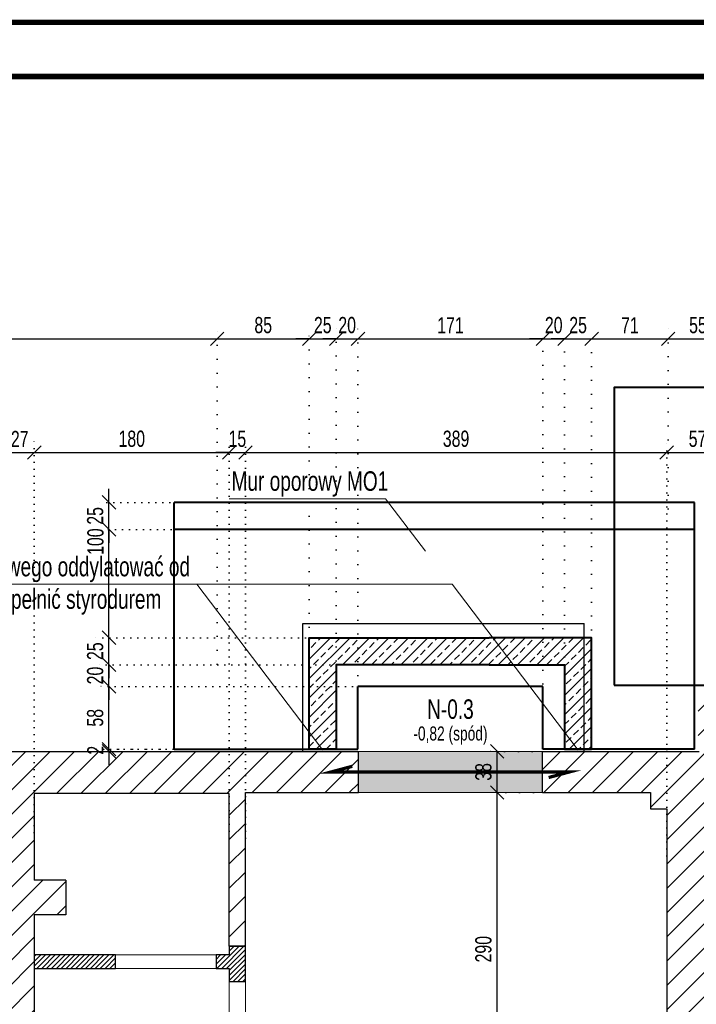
# Model space of a CAD drawing. Header units: millimetres. Extents: x 11149 to 111407, y -107619 to -23630.
# Tile 125 of 245: x 12400 to 13025, y -24540 to -23630. Entities that reach past the tile are written whole.
import ezdxf
from ezdxf.enums import TextEntityAlignment as Align

# ---------------------------------------------------------------- set-up
doc = ezdxf.new("R2010")
doc.units = ezdxf.units.MM
doc.header["$LTSCALE"] = 2
doc.linetypes.add('DOT', pattern=[6.35, 0, -6.35])
doc.layers.get('0').update_dxf_attribs({"plot": 0})
doc.layers.get('Defpoints').update_dxf_attribs({"color": 1})
for name, color, linetype, lineweight in [('0_OPIS', 7, 'Continuous', 13), ('A_WYBURZENIA', 6, 'Continuous', 0), ('A_ściany mur', 2, 'Continuous', 30), ('e-cad_opisyNadproża', 7, 'Continuous', 9), ('e-cad_wymiary', 4, 'Continuous', 9), ('Opisy', 7, 'Continuous', 13)]:
    doc.layers.add(name, color=color, linetype=linetype, lineweight=lineweight)
for name, color, linetype in [('3DPLAN_A_KRESKOWANIE 1', 253, 'Continuous'), ('3DPLAN_A_OPIS', 8, 'Continuous'), ('A_SCHODY', 6, 'Continuous')]:
    doc.layers.add(name, color=color, linetype=linetype)
doc.styles.add('e-cad_1', font='arial.ttf', dxfattribs={"width": 0.7})
doc.dimstyles.new('e-cad_1_100_[cm]', dxfattribs={"dimscale": 10, "dimtxt": 1.5, "dimasz": 1.25, "dimexe": 1.25, "dimexo": 0.625, "dimgap": 0.5, "dimtad": 1, "dimdec": 0, "dimrnd": 1, "dimzin": 1, "dimtxsty": 'e-cad_1', "dimblk": 'OBLIQUE', "dimcen": 2.5, "dimclrd": 256, "dimclre": 252, "dimclrt": 7, "dimadec": 0, "dimazin": 0, "dimtfac": 1, "dimtix": 1, "dimtmove": 2, "dimatfit": 3, "dimldrblk": 'NONE', "dimfxl": 60, "dimfxlon": 1, "dimarcsym": 0})
pattern_1 = [(45, (12714.071, -24102.213), (-8.98026, 8.98026), []), (45, (12723.052, -24102.213), (-8.98026, 8.98026), [6.35, -3.175])]
pattern_2 = [(45, (12744.33, -25853.178), (-11.22532, 11.22532), [])]
pattern_3 = [(45, (-9252.2883, 275.6102), (-2.24506403, 2.24506403), [])]

# ---------------------------------------------------------------- blocks, each defined once
blk = doc.blocks.new('_OBLIQUE')
at = {"color": 0, "linetype": 'ByBlock', "lineweight": -2}
blk.add_line((-0.5, -0.5), (0.5, 0.5), dxfattribs=at)
blk = doc.blocks.new('*D932')
at = {"layer": 'Defpoints', "color": 0}
for p in [(12582.51, -23924.89), (12582.51, -24231.48), (11815.61, -24383.93)]:
    blk.add_point(p, dxfattribs=at)
at = {"layer": 'e-cad_wymiary', "color": 252, "linetype": 'DOT', "lineweight": -2}
for p, q in [((11815.61, -24377.68), (11815.61, -23912.39)), ((12582.51, -24225.23), (12582.51, -23912.39))]:
    blk.add_line(p, q, dxfattribs=at)
at = {"layer": 'e-cad_wymiary', "lineweight": -2}
blk.add_line((11815.61, -23924.89), (12582.51, -23924.89), dxfattribs=at)
at = {"layer": 'e-cad_wymiary', "lineweight": -2, "xscale": 12.5, "yscale": 12.5, "zscale": 12.5, "rotation": 180}
blk.add_blockref('_OBLIQUE', (11815.61, -23924.89), dxfattribs=at)
at = {"layer": 'e-cad_wymiary', "lineweight": -2, "xscale": 12.5, "yscale": 12.5, "zscale": 12.5}
blk.add_blockref('_OBLIQUE', (12582.51, -23924.89), dxfattribs=at)
at = {"layer": 'e-cad_wymiary', "color": 7, "insert": (12199.06, -23912.23), "char_height": 15, "attachment_point": 5, "style": 'e-cad_1'}
blk.add_mtext('767', dxfattribs=at)
blk = doc.blocks.new('_None')
blk = doc.blocks.new('*D933')
at = {"layer": 'Defpoints', "color": 0}
for p in [(12667.51, -23924.89), (12582.51, -24231.48), (12667.51, -24248.53)]:
    blk.add_point(p, dxfattribs=at)
at = {"layer": 'e-cad_wymiary', "color": 252, "linetype": 'DOT', "lineweight": -2}
for p, q in [((12582.51, -24225.23), (12582.51, -23912.39)), ((12667.51, -24242.28), (12667.51, -23912.39))]:
    blk.add_line(p, q, dxfattribs=at)
at = {"layer": 'e-cad_wymiary', "lineweight": -2}
blk.add_line((12582.51, -23924.89), (12667.51, -23924.89), dxfattribs=at)
at = {"layer": 'e-cad_wymiary', "lineweight": -2, "xscale": 12.5, "yscale": 12.5, "zscale": 12.5, "rotation": 180}
blk.add_blockref('_OBLIQUE', (12582.51, -23924.89), dxfattribs=at)
at = {"layer": 'e-cad_wymiary', "lineweight": -2, "xscale": 12.5, "yscale": 12.5, "zscale": 12.5}
blk.add_blockref('_OBLIQUE', (12667.51, -23924.89), dxfattribs=at)
at = {"layer": 'e-cad_wymiary', "color": 7, "insert": (12625.01, -23912.23), "char_height": 15, "attachment_point": 5, "style": 'e-cad_1'}
blk.add_mtext('85', dxfattribs=at)
blk = doc.blocks.new('*D934')
at = {"layer": 'Defpoints', "color": 0}
for p in [(12692.51, -23924.89), (12667.51, -24248.53), (12692.51, -24254.14)]:
    blk.add_point(p, dxfattribs=at)
at = {"layer": 'e-cad_wymiary', "color": 252, "linetype": 'DOT', "lineweight": -2}
for p, q in [((12667.51, -24242.28), (12667.51, -23912.39)), ((12692.51, -24247.89), (12692.51, -23912.39))]:
    blk.add_line(p, q, dxfattribs=at)
at = {"layer": 'e-cad_wymiary', "lineweight": -2}
for p, q in [((12667.51, -23924.89), (12655.01, -23924.89)), ((12667.51, -23924.89), (12692.51, -23924.89)), ((12692.51, -23924.89), (12705.01, -23924.89))]:
    blk.add_line(p, q, dxfattribs=at)
at = {"layer": 'e-cad_wymiary', "lineweight": -2, "xscale": 12.5, "yscale": 12.5, "zscale": 12.5}
blk.add_blockref('_OBLIQUE', (12667.51, -23924.89), dxfattribs=at)
at = {"layer": 'e-cad_wymiary', "lineweight": -2, "xscale": 12.5, "yscale": 12.5, "zscale": 12.5, "rotation": 180}
blk.add_blockref('_OBLIQUE', (12692.51, -23924.89), dxfattribs=at)
at = {"layer": 'e-cad_wymiary', "color": 7, "insert": (12680.01, -23912.23), "char_height": 15, "attachment_point": 5, "style": 'e-cad_1'}
blk.add_mtext('25', dxfattribs=at)
blk = doc.blocks.new('*D935')
at = {"layer": 'Defpoints', "color": 0, "ltscale": 0.5}
for p in [(12712.51, -23924.89), (12692.51, -24254.14), (12712.51, -24254.84)]:
    blk.add_point(p, dxfattribs=at)
at = {"layer": 'e-cad_wymiary', "color": 252, "linetype": 'DOT', "lineweight": -2}
for p, q in [((12692.51, -24247.89), (12692.51, -23912.39)), ((12712.51, -24248.59), (12712.51, -23912.39))]:
    blk.add_line(p, q, dxfattribs=at)
at = {"layer": 'e-cad_wymiary', "lineweight": -2}
for p, q in [((12692.51, -23924.89), (12680.01, -23924.89)), ((12692.51, -23924.89), (12712.51, -23924.89)), ((12712.51, -23924.89), (12725.01, -23924.89))]:
    blk.add_line(p, q, dxfattribs=at)
at = {"layer": 'e-cad_wymiary', "lineweight": -2, "ltscale": 0.5, "xscale": 12.5, "yscale": 12.5, "zscale": 12.5}
blk.add_blockref('_OBLIQUE', (12692.51, -23924.89), dxfattribs=at)
at = {"layer": 'e-cad_wymiary', "lineweight": -2, "ltscale": 0.5, "xscale": 12.5, "yscale": 12.5, "zscale": 12.5, "rotation": 180}
blk.add_blockref('_OBLIQUE', (12712.51, -23924.89), dxfattribs=at)
at = {"layer": 'e-cad_wymiary', "color": 7, "ltscale": 0.5, "insert": (12702.51, -23912.23), "char_height": 15, "attachment_point": 5, "style": 'e-cad_1'}
blk.add_mtext('20', dxfattribs=at)
blk = doc.blocks.new('*D936')
at = {"layer": 'Defpoints', "color": 0, "ltscale": 0.5}
for p in [(12883.31, -23924.89), (12712.51, -24254.84), (12883.31, -24249.83)]:
    blk.add_point(p, dxfattribs=at)
at = {"layer": 'e-cad_wymiary', "color": 252, "linetype": 'DOT', "lineweight": -2}
for p, q in [((12712.51, -24248.59), (12712.51, -23912.39)), ((12883.31, -24243.58), (12883.31, -23912.39))]:
    blk.add_line(p, q, dxfattribs=at)
at = {"layer": 'e-cad_wymiary', "lineweight": -2}
blk.add_line((12712.51, -23924.89), (12883.31, -23924.89), dxfattribs=at)
at = {"layer": 'e-cad_wymiary', "lineweight": -2, "ltscale": 0.5, "xscale": 12.5, "yscale": 12.5, "zscale": 12.5, "rotation": 180}
blk.add_blockref('_OBLIQUE', (12712.51, -23924.89), dxfattribs=at)
at = {"layer": 'e-cad_wymiary', "lineweight": -2, "ltscale": 0.5, "xscale": 12.5, "yscale": 12.5, "zscale": 12.5}
blk.add_blockref('_OBLIQUE', (12883.31, -23924.89), dxfattribs=at)
at = {"layer": 'e-cad_wymiary', "color": 7, "ltscale": 0.5, "insert": (12797.91, -23912.36), "char_height": 15, "attachment_point": 5, "style": 'e-cad_1'}
blk.add_mtext('171', dxfattribs=at)
blk = doc.blocks.new('*D937')
at = {"layer": 'Defpoints', "color": 0, "ltscale": 0.5}
for p in [(12903.31, -23924.89), (12883.31, -24249.83), (12903.31, -24250.3)]:
    blk.add_point(p, dxfattribs=at)
at = {"layer": 'e-cad_wymiary', "color": 252, "linetype": 'DOT', "lineweight": -2}
for p, q in [((12883.31, -24243.58), (12883.31, -23912.39)), ((12903.31, -24244.05), (12903.31, -23912.39))]:
    blk.add_line(p, q, dxfattribs=at)
at = {"layer": 'e-cad_wymiary', "lineweight": -2}
for p, q in [((12883.31, -23924.89), (12870.81, -23924.89)), ((12883.31, -23924.89), (12903.31, -23924.89)), ((12903.31, -23924.89), (12915.81, -23924.89))]:
    blk.add_line(p, q, dxfattribs=at)
at = {"layer": 'e-cad_wymiary', "lineweight": -2, "ltscale": 0.5, "xscale": 12.5, "yscale": 12.5, "zscale": 12.5}
blk.add_blockref('_OBLIQUE', (12883.31, -23924.89), dxfattribs=at)
at = {"layer": 'e-cad_wymiary', "lineweight": -2, "ltscale": 0.5, "xscale": 12.5, "yscale": 12.5, "zscale": 12.5, "rotation": 180}
blk.add_blockref('_OBLIQUE', (12903.31, -23924.89), dxfattribs=at)
at = {"layer": 'e-cad_wymiary', "color": 7, "ltscale": 0.5, "insert": (12893.31, -23912.23), "char_height": 15, "attachment_point": 5, "style": 'e-cad_1'}
blk.add_mtext('20', dxfattribs=at)
blk = doc.blocks.new('*D938')
at = {"layer": 'Defpoints', "color": 0}
for p in [(12928.31, -23924.89), (12903.31, -24250.3), (12928.31, -24251)]:
    blk.add_point(p, dxfattribs=at)
at = {"layer": 'e-cad_wymiary', "color": 252, "linetype": 'DOT', "lineweight": -2}
for p, q in [((12903.31, -24244.05), (12903.31, -23912.39)), ((12928.31, -24244.75), (12928.31, -23912.39))]:
    blk.add_line(p, q, dxfattribs=at)
at = {"layer": 'e-cad_wymiary', "lineweight": -2}
for p, q in [((12903.31, -23924.89), (12890.81, -23924.89)), ((12903.31, -23924.89), (12928.31, -23924.89)), ((12928.31, -23924.89), (12940.81, -23924.89))]:
    blk.add_line(p, q, dxfattribs=at)
at = {"layer": 'e-cad_wymiary', "lineweight": -2, "xscale": 12.5, "yscale": 12.5, "zscale": 12.5}
blk.add_blockref('_OBLIQUE', (12903.31, -23924.89), dxfattribs=at)
at = {"layer": 'e-cad_wymiary', "lineweight": -2, "xscale": 12.5, "yscale": 12.5, "zscale": 12.5, "rotation": 180}
blk.add_blockref('_OBLIQUE', (12928.31, -23924.89), dxfattribs=at)
at = {"layer": 'e-cad_wymiary', "color": 7, "insert": (12915.81, -23912.23), "char_height": 15, "attachment_point": 5, "style": 'e-cad_1'}
blk.add_mtext('25', dxfattribs=at)
blk = doc.blocks.new('*D939')
at = {"layer": 'Defpoints', "color": 0}
for p in [(12998.99, -23924.89), (12998.99, -24088.25), (12928.31, -24251)]:
    blk.add_point(p, dxfattribs=at)
at = {"layer": 'e-cad_wymiary', "color": 252, "linetype": 'DOT', "lineweight": -2}
for p, q in [((12928.31, -24244.75), (12928.31, -23912.39)), ((12998.99, -24082), (12998.99, -23912.39))]:
    blk.add_line(p, q, dxfattribs=at)
at = {"layer": 'e-cad_wymiary', "lineweight": -2}
blk.add_line((12928.31, -23924.89), (12998.99, -23924.89), dxfattribs=at)
at = {"layer": 'e-cad_wymiary', "lineweight": -2, "xscale": 12.5, "yscale": 12.5, "zscale": 12.5, "rotation": 180}
blk.add_blockref('_OBLIQUE', (12928.31, -23924.89), dxfattribs=at)
at = {"layer": 'e-cad_wymiary', "lineweight": -2, "xscale": 12.5, "yscale": 12.5, "zscale": 12.5}
blk.add_blockref('_OBLIQUE', (12998.99, -23924.89), dxfattribs=at)
at = {"layer": 'e-cad_wymiary', "color": 7, "insert": (12963.65, -23912.36), "char_height": 15, "attachment_point": 5, "style": 'e-cad_1'}
blk.add_mtext('71', dxfattribs=at)
blk = doc.blocks.new('*D940')
at = {"layer": 'Defpoints', "color": 0}
for p in [(13053.99, -23924.89), (13053.99, -24074.67), (12998.99, -24088.25)]:
    blk.add_point(p, dxfattribs=at)
at = {"layer": 'e-cad_wymiary', "color": 252, "linetype": 'DOT', "lineweight": -2}
for p, q in [((12998.99, -24082), (12998.99, -23912.39)), ((13053.99, -24068.42), (13053.99, -23912.39))]:
    blk.add_line(p, q, dxfattribs=at)
at = {"layer": 'e-cad_wymiary', "lineweight": -2}
blk.add_line((12998.99, -23924.89), (13053.99, -23924.89), dxfattribs=at)
at = {"layer": 'e-cad_wymiary', "lineweight": -2, "xscale": 12.5, "yscale": 12.5, "zscale": 12.5, "rotation": 180}
blk.add_blockref('_OBLIQUE', (12998.99, -23924.89), dxfattribs=at)
at = {"layer": 'e-cad_wymiary', "lineweight": -2, "xscale": 12.5, "yscale": 12.5, "zscale": 12.5}
blk.add_blockref('_OBLIQUE', (13053.99, -23924.89), dxfattribs=at)
at = {"layer": 'e-cad_wymiary', "color": 7, "insert": (13026.49, -23912.26), "char_height": 15, "attachment_point": 5, "style": 'e-cad_1'}
blk.add_mtext('55', dxfattribs=at)
blk = doc.blocks.new('*D946')
at = {"layer": 'Defpoints', "color": 0, "ltscale": 0.5}
for p in [(12482.51, -24303.89), (12651.33, -24303.89), (12661.49, -24305.89)]:
    blk.add_point(p, dxfattribs=at)
at = {"layer": 'e-cad_wymiary', "lineweight": -2}
for p, q in [((12482.51, -24303.89), (12482.51, -24291.39)), ((12482.51, -24305.89), (12482.51, -24303.89)), ((12482.51, -24305.89), (12482.51, -24318.39))]:
    blk.add_line(p, q, dxfattribs=at)
at = {"layer": 'e-cad_wymiary', "color": 252, "linetype": 'DOT', "lineweight": -2}
for p, q in [((12645.08, -24303.89), (12470.01, -24303.89)), ((12655.24, -24305.89), (12470.01, -24305.89))]:
    blk.add_line(p, q, dxfattribs=at)
at = {"layer": 'e-cad_wymiary', "lineweight": -2, "ltscale": 0.5, "xscale": 12.5, "yscale": 12.5, "zscale": 12.5}
for p, rotation in [((12482.51, -24303.89), 270), ((12482.51, -24305.89), 90)]:
    blk.add_blockref('_OBLIQUE', p, dxfattribs=dict(at, rotation=rotation))
at = {"layer": 'e-cad_wymiary', "color": 7, "ltscale": 0.5, "insert": (12469.97, -24304.89), "char_height": 15, "attachment_point": 5, "rotation": 90, "style": 'e-cad_1'}
blk.add_mtext('2', dxfattribs=at)
blk = doc.blocks.new('*D1042')
at = {"layer": 'Defpoints', "color": 0, "ltscale": 0.5}
for p in [(12841.06, -24343.89), (12919.2, -24343.89), (12888.44, -24633.45)]:
    blk.add_point(p, dxfattribs=at)
at = {"layer": 'e-cad_wymiary', "color": 252, "linetype": 'DOT', "lineweight": -2}
for p, q in [((12912.95, -24343.89), (12828.56, -24343.89)), ((12882.19, -24633.45), (12828.56, -24633.45))]:
    blk.add_line(p, q, dxfattribs=at)
at = {"layer": 'e-cad_wymiary', "lineweight": -2}
blk.add_line((12841.06, -24633.45), (12841.06, -24343.89), dxfattribs=at)
at = {"layer": 'e-cad_wymiary', "lineweight": -2, "ltscale": 0.5, "xscale": 12.5, "yscale": 12.5, "zscale": 12.5}
for p, rotation in [((12841.06, -24343.89), 90), ((12841.06, -24633.45), 270)]:
    blk.add_blockref('_OBLIQUE', p, dxfattribs=dict(at, rotation=rotation))
at = {"layer": 'e-cad_wymiary', "color": 7, "ltscale": 0.5, "insert": (12828.4, -24488.67), "char_height": 15, "attachment_point": 5, "rotation": 90, "style": 'e-cad_1'}
blk.add_mtext('290', dxfattribs=at)
blk = doc.blocks.new('*D1043')
at = {"layer": 'Defpoints', "color": 0}
for p in [(12841.06, -24305.89), (12943.77, -24305.89), (12919.2, -24343.89)]:
    blk.add_point(p, dxfattribs=at)
at = {"layer": 'e-cad_wymiary', "color": 252, "linetype": 'DOT', "lineweight": -2}
for p, q in [((12937.52, -24305.89), (12828.56, -24305.89)), ((12912.95, -24343.89), (12828.56, -24343.89))]:
    blk.add_line(p, q, dxfattribs=at)
at = {"layer": 'e-cad_wymiary', "lineweight": -2}
blk.add_line((12841.06, -24343.89), (12841.06, -24305.89), dxfattribs=at)
at = {"layer": 'e-cad_wymiary', "lineweight": -2, "xscale": 12.5, "yscale": 12.5, "zscale": 12.5}
for p, rotation in [((12841.06, -24305.89), 90), ((12841.06, -24343.89), 270)]:
    blk.add_blockref('_OBLIQUE', p, dxfattribs=dict(at, rotation=rotation))
at = {"layer": 'e-cad_wymiary', "color": 7, "insert": (12828.4, -24324.89), "char_height": 15, "attachment_point": 5, "rotation": 90, "style": 'e-cad_1'}
blk.add_mtext('38', dxfattribs=at)
blk = doc.blocks.new('*D1046')
at = {"layer": 'Defpoints', "color": 0, "ltscale": 0.5}
for p in [(12413.61, -24029.89), (12386.61, -24376.17), (12413.61, -24387.02)]:
    blk.add_point(p, dxfattribs=at)
at = {"layer": 'e-cad_wymiary', "color": 252, "linetype": 'DOT', "lineweight": -2, "ltscale": 0.5}
for p, q in [((12386.61, -24369.92), (12386.61, -24017.39)), ((12413.61, -24380.77), (12413.61, -24017.39))]:
    blk.add_line(p, q, dxfattribs=at)
at = {"layer": 'e-cad_wymiary', "lineweight": -2, "ltscale": 0.5}
blk.add_line((12386.61, -24029.89), (12413.61, -24029.89), dxfattribs=at)
at = {"layer": 'e-cad_wymiary', "lineweight": -2, "ltscale": 0.5, "xscale": 12.5, "yscale": 12.5, "zscale": 12.5, "rotation": 180}
blk.add_blockref('_OBLIQUE', (12386.61, -24029.89), dxfattribs=at)
at = {"layer": 'e-cad_wymiary', "lineweight": -2, "ltscale": 0.5, "xscale": 12.5, "yscale": 12.5, "zscale": 12.5}
blk.add_blockref('_OBLIQUE', (12413.61, -24029.89), dxfattribs=at)
at = {"layer": 'e-cad_wymiary', "color": 7, "ltscale": 0.5, "insert": (12400.11, -24017.36), "char_height": 15, "attachment_point": 5, "style": 'e-cad_1'}
blk.add_mtext('27', dxfattribs=at)
blk = doc.blocks.new('*D1047')
at = {"layer": 'Defpoints', "color": 0, "ltscale": 0.5}
for p in [(12593.61, -24029.89), (12413.61, -24387.02), (12593.61, -24392.45)]:
    blk.add_point(p, dxfattribs=at)
at = {"layer": 'e-cad_wymiary', "color": 252, "linetype": 'DOT', "lineweight": -2, "ltscale": 0.5}
for p, q in [((12413.61, -24380.77), (12413.61, -24017.39)), ((12593.61, -24386.2), (12593.61, -24017.39))]:
    blk.add_line(p, q, dxfattribs=at)
at = {"layer": 'e-cad_wymiary', "lineweight": -2, "ltscale": 0.5}
blk.add_line((12413.61, -24029.89), (12593.61, -24029.89), dxfattribs=at)
at = {"layer": 'e-cad_wymiary', "lineweight": -2, "ltscale": 0.5, "xscale": 12.5, "yscale": 12.5, "zscale": 12.5, "rotation": 180}
blk.add_blockref('_OBLIQUE', (12413.61, -24029.89), dxfattribs=at)
at = {"layer": 'e-cad_wymiary', "lineweight": -2, "ltscale": 0.5, "xscale": 12.5, "yscale": 12.5, "zscale": 12.5}
blk.add_blockref('_OBLIQUE', (12593.61, -24029.89), dxfattribs=at)
at = {"layer": 'e-cad_wymiary', "color": 7, "ltscale": 0.5, "insert": (12503.61, -24017.23), "char_height": 15, "attachment_point": 5, "style": 'e-cad_1'}
blk.add_mtext('180', dxfattribs=at)
blk = doc.blocks.new('*D1048')
at = {"layer": 'Defpoints', "color": 0, "ltscale": 0.5}
for p in [(12608.61, -24029.89), (12593.61, -24392.45), (12608.61, -24392.45)]:
    blk.add_point(p, dxfattribs=at)
at = {"layer": 'e-cad_wymiary', "color": 252, "linetype": 'DOT', "lineweight": -2, "ltscale": 0.5}
for p, q in [((12593.61, -24386.2), (12593.61, -24017.39)), ((12608.61, -24386.2), (12608.61, -24017.39))]:
    blk.add_line(p, q, dxfattribs=at)
at = {"layer": 'e-cad_wymiary', "lineweight": -2, "ltscale": 0.5}
for p, q in [((12593.61, -24029.89), (12581.11, -24029.89)), ((12593.61, -24029.89), (12608.61, -24029.89)), ((12608.61, -24029.89), (12621.11, -24029.89))]:
    blk.add_line(p, q, dxfattribs=at)
at = {"layer": 'e-cad_wymiary', "lineweight": -2, "ltscale": 0.5, "xscale": 12.5, "yscale": 12.5, "zscale": 12.5}
blk.add_blockref('_OBLIQUE', (12593.61, -24029.89), dxfattribs=at)
at = {"layer": 'e-cad_wymiary', "lineweight": -2, "ltscale": 0.5, "xscale": 12.5, "yscale": 12.5, "zscale": 12.5, "rotation": 180}
blk.add_blockref('_OBLIQUE', (12608.61, -24029.89), dxfattribs=at)
at = {"layer": 'e-cad_wymiary', "color": 7, "ltscale": 0.5, "insert": (12601.11, -24017.23), "char_height": 15, "attachment_point": 5, "style": 'e-cad_1'}
blk.add_mtext('15', dxfattribs=at)
blk = doc.blocks.new('*D1049')
at = {"layer": 'Defpoints', "color": 0, "ltscale": 0.5}
for p in [(12997.61, -24029.89), (12608.61, -24392.45), (12997.61, -24408.74)]:
    blk.add_point(p, dxfattribs=at)
at = {"layer": 'e-cad_wymiary', "color": 252, "linetype": 'DOT', "lineweight": -2, "ltscale": 0.5}
for p, q in [((12608.61, -24386.2), (12608.61, -24017.39)), ((12997.61, -24402.49), (12997.61, -24017.39))]:
    blk.add_line(p, q, dxfattribs=at)
at = {"layer": 'e-cad_wymiary', "lineweight": -2, "ltscale": 0.5}
blk.add_line((12608.61, -24029.89), (12997.61, -24029.89), dxfattribs=at)
at = {"layer": 'e-cad_wymiary', "lineweight": -2, "ltscale": 0.5, "xscale": 12.5, "yscale": 12.5, "zscale": 12.5, "rotation": 180}
blk.add_blockref('_OBLIQUE', (12608.61, -24029.89), dxfattribs=at)
at = {"layer": 'e-cad_wymiary', "lineweight": -2, "ltscale": 0.5, "xscale": 12.5, "yscale": 12.5, "zscale": 12.5}
blk.add_blockref('_OBLIQUE', (12997.61, -24029.89), dxfattribs=at)
at = {"layer": 'e-cad_wymiary', "color": 7, "ltscale": 0.5, "insert": (12803.11, -24017.23), "char_height": 15, "attachment_point": 5, "style": 'e-cad_1'}
blk.add_mtext('389', dxfattribs=at)
blk = doc.blocks.new('*D1050')
at = {"layer": 'Defpoints', "color": 0, "ltscale": 0.5}
for p in [(13054.61, -24029.89), (12997.61, -24408.74), (13054.61, -24410.54)]:
    blk.add_point(p, dxfattribs=at)
at = {"layer": 'e-cad_wymiary', "color": 252, "linetype": 'DOT', "lineweight": -2, "ltscale": 0.5}
for p, q in [((12997.61, -24402.49), (12997.61, -24017.39)), ((13054.61, -24404.29), (13054.61, -24017.39))]:
    blk.add_line(p, q, dxfattribs=at)
at = {"layer": 'e-cad_wymiary', "lineweight": -2, "ltscale": 0.5}
blk.add_line((12997.61, -24029.89), (13054.61, -24029.89), dxfattribs=at)
at = {"layer": 'e-cad_wymiary', "lineweight": -2, "ltscale": 0.5, "xscale": 12.5, "yscale": 12.5, "zscale": 12.5, "rotation": 180}
blk.add_blockref('_OBLIQUE', (12997.61, -24029.89), dxfattribs=at)
at = {"layer": 'e-cad_wymiary', "lineweight": -2, "ltscale": 0.5, "xscale": 12.5, "yscale": 12.5, "zscale": 12.5}
blk.add_blockref('_OBLIQUE', (13054.61, -24029.89), dxfattribs=at)
at = {"layer": 'e-cad_wymiary', "color": 7, "ltscale": 0.5, "insert": (13026.11, -24017.26), "char_height": 15, "attachment_point": 5, "style": 'e-cad_1'}
blk.add_mtext('57', dxfattribs=at)
blk = doc.blocks.new('*D1217')
at = {"layer": 'Defpoints', "color": 0, "ltscale": 0.5}
for p in [(12482.51, -24245.89), (12745.95, -24245.89), (12651.33, -24303.89)]:
    blk.add_point(p, dxfattribs=at)
at = {"layer": 'e-cad_wymiary', "color": 252, "linetype": 'DOT', "lineweight": -2, "ltscale": 0.5}
for p, q in [((12739.7, -24245.89), (12470.01, -24245.89)), ((12645.08, -24303.89), (12470.01, -24303.89))]:
    blk.add_line(p, q, dxfattribs=at)
at = {"layer": 'e-cad_wymiary', "lineweight": -2, "ltscale": 0.5}
blk.add_line((12482.51, -24303.89), (12482.51, -24245.89), dxfattribs=at)
at = {"layer": 'e-cad_wymiary', "lineweight": -2, "ltscale": 0.5, "xscale": 12.5, "yscale": 12.5, "zscale": 12.5}
for p, rotation in [((12482.51, -24245.89), 90), ((12482.51, -24303.89), 270)]:
    blk.add_blockref('_OBLIQUE', p, dxfattribs=dict(at, rotation=rotation))
at = {"layer": 'e-cad_wymiary', "color": 7, "ltscale": 0.5, "insert": (12469.85, -24274.89), "char_height": 15, "attachment_point": 5, "rotation": 90, "style": 'e-cad_1'}
blk.add_mtext('58', dxfattribs=at)
blk = doc.blocks.new('*D1218')
at = {"layer": 'Defpoints', "color": 0, "ltscale": 0.5}
for p in [(12482.51, -24225.89), (12757.15, -24225.89), (12745.95, -24245.89)]:
    blk.add_point(p, dxfattribs=at)
at = {"layer": 'e-cad_wymiary', "lineweight": -2, "ltscale": 0.5}
for p, q in [((12482.51, -24225.89), (12482.51, -24213.39)), ((12482.51, -24245.89), (12482.51, -24225.89)), ((12482.51, -24245.89), (12482.51, -24258.39))]:
    blk.add_line(p, q, dxfattribs=at)
at = {"layer": 'e-cad_wymiary', "color": 252, "linetype": 'DOT', "lineweight": -2, "ltscale": 0.5}
for p, q in [((12750.9, -24225.89), (12470.01, -24225.89)), ((12739.7, -24245.89), (12470.01, -24245.89))]:
    blk.add_line(p, q, dxfattribs=at)
at = {"layer": 'e-cad_wymiary', "lineweight": -2, "ltscale": 0.5, "xscale": 12.5, "yscale": 12.5, "zscale": 12.5}
for p, rotation in [((12482.51, -24225.89), 270), ((12482.51, -24245.89), 90)]:
    blk.add_blockref('_OBLIQUE', p, dxfattribs=dict(at, rotation=rotation))
at = {"layer": 'e-cad_wymiary', "color": 7, "ltscale": 0.5, "insert": (12469.85, -24235.89), "char_height": 15, "attachment_point": 5, "rotation": 90, "style": 'e-cad_1'}
blk.add_mtext('20', dxfattribs=at)
blk = doc.blocks.new('*D1219')
at = {"layer": 'Defpoints', "color": 0, "ltscale": 0.5}
for p in [(12482.51, -24200.89), (12760.51, -24200.89), (12757.15, -24225.89)]:
    blk.add_point(p, dxfattribs=at)
at = {"layer": 'e-cad_wymiary', "lineweight": -2, "ltscale": 0.5}
for p, q in [((12482.51, -24200.89), (12482.51, -24188.39)), ((12482.51, -24225.89), (12482.51, -24200.89)), ((12482.51, -24225.89), (12482.51, -24238.39))]:
    blk.add_line(p, q, dxfattribs=at)
at = {"layer": 'e-cad_wymiary', "color": 252, "linetype": 'DOT', "lineweight": -2, "ltscale": 0.5}
for p, q in [((12754.26, -24200.89), (12470.01, -24200.89)), ((12750.9, -24225.89), (12470.01, -24225.89))]:
    blk.add_line(p, q, dxfattribs=at)
at = {"layer": 'e-cad_wymiary', "lineweight": -2, "ltscale": 0.5, "xscale": 12.5, "yscale": 12.5, "zscale": 12.5}
for p, rotation in [((12482.51, -24200.89), 270), ((12482.51, -24225.89), 90)]:
    blk.add_blockref('_OBLIQUE', p, dxfattribs=dict(at, rotation=rotation))
at = {"layer": 'e-cad_wymiary', "color": 7, "ltscale": 0.5, "insert": (12469.85, -24213.39), "char_height": 15, "attachment_point": 5, "rotation": 90, "style": 'e-cad_1'}
blk.add_mtext('25', dxfattribs=at)
blk = doc.blocks.new('*D1220')
at = {"layer": 'Defpoints', "color": 0, "ltscale": 0.5}
for p in [(12482.51, -24100.89), (12746.32, -24100.89), (12760.51, -24200.89)]:
    blk.add_point(p, dxfattribs=at)
at = {"layer": 'e-cad_wymiary', "color": 252, "linetype": 'DOT', "lineweight": -2, "ltscale": 0.5}
for p, q in [((12740.07, -24100.89), (12470.01, -24100.89)), ((12754.26, -24200.89), (12470.01, -24200.89))]:
    blk.add_line(p, q, dxfattribs=at)
at = {"layer": 'e-cad_wymiary', "lineweight": -2, "ltscale": 0.5}
blk.add_line((12482.51, -24200.89), (12482.51, -24100.89), dxfattribs=at)
at = {"layer": 'e-cad_wymiary', "lineweight": -2, "ltscale": 0.5, "xscale": 12.5, "yscale": 12.5, "zscale": 12.5}
for p, rotation in [((12482.51, -24100.89), 90), ((12482.51, -24200.89), 270)]:
    blk.add_blockref('_OBLIQUE', p, dxfattribs=dict(at, rotation=rotation))
at = {"layer": 'e-cad_wymiary', "color": 7, "ltscale": 0.5, "insert": (12470.13, -24112.18), "char_height": 15, "attachment_point": 5, "rotation": 90, "style": 'e-cad_1'}
blk.add_mtext('100', dxfattribs=at)
blk = doc.blocks.new('*D1221')
at = {"layer": 'Defpoints', "color": 0, "ltscale": 0.5}
for p in [(12482.51, -24075.89), (12667.51, -24075.89), (12746.32, -24100.89)]:
    blk.add_point(p, dxfattribs=at)
at = {"layer": 'e-cad_wymiary', "lineweight": -2, "ltscale": 0.5}
for p, q in [((12482.51, -24075.89), (12482.51, -24063.39)), ((12482.51, -24100.89), (12482.51, -24075.89)), ((12482.51, -24100.89), (12482.51, -24113.39))]:
    blk.add_line(p, q, dxfattribs=at)
at = {"layer": 'e-cad_wymiary', "color": 252, "linetype": 'DOT', "lineweight": -2, "ltscale": 0.5}
for p, q in [((12661.26, -24075.89), (12470.01, -24075.89)), ((12740.07, -24100.89), (12470.01, -24100.89))]:
    blk.add_line(p, q, dxfattribs=at)
at = {"layer": 'e-cad_wymiary', "lineweight": -2, "ltscale": 0.5, "xscale": 12.5, "yscale": 12.5, "zscale": 12.5}
for p, rotation in [((12482.51, -24075.89), 270), ((12482.51, -24100.89), 90)]:
    blk.add_blockref('_OBLIQUE', p, dxfattribs=dict(at, rotation=rotation))
at = {"layer": 'e-cad_wymiary', "color": 7, "ltscale": 0.5, "insert": (12469.85, -24088.39), "char_height": 15, "attachment_point": 5, "rotation": 90, "style": 'e-cad_1'}
blk.add_mtext('25', dxfattribs=at)

msp = doc.modelspace()

# ---------------------------------------------------------------- hatches: boundary and pattern name
at = {"layer": '3DPLAN_A_KRESKOWANIE 1', "transparency": 33554687}
h = msp.add_hatch(dxfattribs=at)
h.set_pattern_fill('ANSI31', color=256, scale=5, style=0)
h.set_pattern_definition(pattern_2)
h.paths.add_polyline_path([(12997.61, -24617.45), (12997.61, -24629.45), (12997.61, -24910.89), (12982.61, -24910.89), (12982.61, -24925.89), (12949.55, -24925.89), (12949.55, -24951.89), (13026.62, -24951.89), (13026.62, -24305.89), (12928.31, -24305.89), (12921.49, -24305.89), (12903.31, -24305.89), (12882.91, -24305.89), (12882.91, -24343.89), (12982.61, -24343.89), (12982.61, -24358.89), (12997.61, -24358.89)])
h.paths.add_polyline_path([(13030.61, -24951.89), (13096.61, -24951.89), (13096.61, -24922.89), (13069.61, -24922.89), (13069.61, -24907.89), (13054.61, -24907.89), (13054.61, -24351.89), (13069.61, -24351.89), (13069.61, -24292.89), (13073.99, -24292.89), (13073.99, -24247.89), (13062.49, -24247.89), (13030.61, -24247.89)])
h.paths.add_polyline_path([(13026.62, -24951.89), (13026.62, -24247.89), (13030.61, -24247.89), (13030.61, -24951.89)])
h = msp.add_hatch(dxfattribs=at)
h.set_pattern_fill('ANSI31', color=256, scale=5, style=0)
h.set_pattern_definition(pattern_2)
h.paths.add_polyline_path([(11781.49, -25282.89), (11781.49, -24305.89), (12661.49, -24305.89), (12667.51, -24305.89), (12712.91, -24305.89), (12712.91, -24343.89), (12608.61, -24343.89), (12608.61, -24485.89), (12593.61, -24485.89), (12593.61, -24344.89), (12413.61, -24344.89), (12413.61, -24424.89), (12442.61, -24424.89), (12442.61, -24456.89), (12413.61, -24456.89), (12413.61, -24561.89), (12386.61, -24561.89), (12386.61, -24340.89), (11815.61, -24340.89), (11815.61, -24631.39), (11815.61, -24921.89), (11815.61, -25210.89), (12137.8, -25210.89), (12148.05, -25210.89), (12170.29, -25210.89), (12200.73, -25210.89), (12231.17, -25210.89), (12247.61, -25210.89), (12261.61, -25210.89), (12276.61, -25210.89), (12390.61, -25210.89), (12390.61, -25189.89), (12417.61, -25189.89), (12417.61, -25210.89), (12583.61, -25210.89), (12583.61, -25169.89), (12603.61, -25169.89), (12603.61, -25207.89), (12832.61, -25207.89), (12832.61, -25236.89), (12750.61, -25236.89), (12721.11, -25236.89), (12490.11, -25236.89), (12478.11, -25236.89), (12458.11, -25236.89), (12218.11, -25236.89), (11827.61, -25236.89), (11827.61, -25252.89), (11818.61, -25252.89), (11818.61, -25282.89)])
at = {"layer": '3DPLAN_A_OPIS', "lineweight": 0, "transparency": 33554687}
h = msp.add_hatch(dxfattribs=at)
h.set_pattern_fill('ANSI31', color=1)
h.set_pattern_definition(pattern_3)
h.paths.add_polyline_path([(12581.61, -24493.95), (12581.61, -24506.45), (12593.61, -24506.45), (12593.61, -24518.45), (12608.61, -24518.45), (12608.61, -24485.89), (12593.61, -24485.89), (12593.61, -24493.95)])
h = msp.add_hatch(dxfattribs=at)
h.set_pattern_fill('ANSI31', color=1)
h.set_pattern_definition(pattern_3)
h.paths.add_polyline_path([(12413.61, -24506.45), (12413.61, -24493.95), (12488.61, -24493.95), (12488.61, -24506.45)])
at = {"layer": 'A_WYBURZENIA', "transparency": 33554687}
h = msp.add_hatch(dxfattribs=at)
h.set_pattern_fill('DOTS', color=256)
h.set_pattern_definition([(0, (-5196.4039, -5256.4755), (0.79375, 1.5875), [0, -1.5875])])
h.paths.add_polyline_path([(12712.91, -24343.89), (12882.91, -24343.89), (12882.91, -24305.89), (12712.91, -24305.89)])
at = {"layer": 'e-cad_wymiary', "ltscale": 0.02}
h = msp.add_hatch(dxfattribs=at)
h.set_pattern_fill('ANSI33', color=3, scale=2)
h.set_pattern_definition(pattern_1)
h.paths.add_polyline_path([(12692.51, -24225.89), (12692.51, -24303.89), (12667.51, -24303.89), (12667.51, -24200.89), (12833.79, -24200.89), (12833.79, -24225.89), (12692.51, -24225.89)], is_closed=False)
h = msp.add_hatch(dxfattribs=at)
h.set_pattern_fill('ANSI33', color=3, scale=2)
h.set_pattern_definition(pattern_1)
h.paths.add_polyline_path([(12903.31, -24225.89), (12903.31, -24303.89), (12928.31, -24303.89), (12928.31, -24200.89), (12833.79, -24200.89), (12833.79, -24225.89), (12903.31, -24225.89)], is_closed=False)

# ---------------------------------------------------------------- linework, layer by layer
at = {"layer": '0_OPIS', "const_width": 5}
for points in [[(11151.87, -23632.55), (17451.87, -23632.55), (17451.87, -26602.55), (11151.87, -26602.55)], [(11451.87, -23682.55), (17401.87, -23682.55), (17401.87, -26552.55), (11451.87, -26552.55)]]:
    msp.add_lwpolyline(points, close=True, dxfattribs=at)
at = {"layer": '3DPLAN_A_OPIS', "color": 1, "lineweight": 30}
for p, q in [((12608.61, -24485.89), (12593.61, -24485.89)), ((12593.61, -24485.89), (12608.61, -24485.89)), ((12608.61, -24485.89), (12593.61, -24485.89)), ((12593.61, -24485.89), (12593.61, -24493.95)), ((12608.61, -24518.45), (12608.61, -24485.89)), ((12488.61, -24493.95), (12413.61, -24493.95)), ((12488.61, -24506.45), (12488.61, -24493.95)), ((12593.61, -24493.95), (12581.61, -24493.95)), ((12581.61, -24493.95), (12581.61, -24506.45)), ((12413.61, -24506.45), (12488.61, -24506.45)), ((12581.61, -24506.45), (12593.61, -24506.45)), ((12593.61, -24506.45), (12593.61, -24518.45)), ((12593.61, -24518.45), (12608.61, -24518.45))]:
    msp.add_line(p, q, dxfattribs=at)
at = {"layer": '3DPLAN_A_OPIS', "color": 1, "lineweight": 5}
for p, q in [((12488.61, -24493.95), (12581.61, -24493.95)), ((12488.61, -24506.45), (12581.61, -24506.45))]:
    msp.add_line(p, q, dxfattribs=at)
at = {"layer": '3DPLAN_A_OPIS', "color": 1, "lineweight": 30}
msp.add_lwpolyline([(12608.61, -24493.89), (12608.61, -24485.89), (12593.61, -24485.89), (12593.61, -24493.89)], dxfattribs=at)
at = {"layer": 'A_SCHODY'}
for p, q in [((12661.49, -24187.89), (12921.49, -24187.89)), ((12661.49, -24305.89), (12661.49, -24187.89)), ((12921.49, -24305.89), (12921.49, -24187.89))]:
    msp.add_line(p, q, dxfattribs=at)
at = {"layer": 'A_WYBURZENIA'}
for p, q in [((12712.91, -24305.89), (12882.91, -24305.89)), ((12712.91, -24343.89), (12882.91, -24343.89)), ((12593.61, -24588.89), (12593.61, -24518.45)), ((12608.61, -24518.45), (12608.61, -24588.89))]:
    msp.add_line(p, q, dxfattribs=at)
at = {"layer": 'A_ściany mur', "color": 5, "lineweight": 40, "ltscale": 0.1}
for p, q in [((12542.91, -24303.89), (12542.91, -24075.89)), ((13023.31, -24075.89), (12542.91, -24075.89)), ((13023.31, -24303.89), (13023.31, -24075.89)), ((13023.31, -24100.89), (12542.91, -24100.89)), ((12883.31, -24245.89), (12712.51, -24245.89)), ((12712.51, -24303.89), (12712.51, -24245.89)), ((12883.31, -24303.89), (12883.31, -24245.89)), ((12542.91, -24303.89), (12712.51, -24303.89)), ((13023.31, -24303.89), (12883.31, -24303.89))]:
    msp.add_line(p, q, dxfattribs=at)
at = {"layer": 'A_ściany mur', "ltscale": 0.1}
for p, q in [((11781.49, -24305.89), (12661.49, -24305.89)), ((12661.49, -24305.89), (12712.91, -24305.89)), ((12712.91, -24343.89), (12712.91, -24305.89)), ((12882.91, -24305.89), (13027.49, -24305.89)), ((12882.91, -24343.89), (12882.91, -24305.89)), ((12593.61, -24344.89), (12413.61, -24344.89)), ((12413.61, -24344.89), (12413.61, -24424.89)), ((12593.61, -24485.89), (12593.61, -24344.89)), ((12608.61, -24485.89), (12608.61, -24343.89)), ((12608.61, -24343.89), (12712.91, -24343.89)), ((12882.91, -24343.89), (12982.61, -24343.89)), ((12982.61, -24343.89), (12982.61, -24358.89)), ((12982.61, -24358.89), (12997.61, -24358.89)), ((12997.61, -24358.89), (12997.61, -24910.89)), ((12442.61, -24424.89), (12413.61, -24424.89)), ((12442.61, -24424.89), (12442.61, -24456.89)), ((12442.61, -24456.89), (12413.61, -24456.89)), ((12413.61, -24456.89), (12413.61, -24561.89))]:
    msp.add_line(p, q, dxfattribs=at)
at = {"layer": 'A_ściany mur', "color": 5, "lineweight": 40, "ltscale": 0.1}
msp.add_lwpolyline([(12948.99, -24244.89), (13348.99, -24244.89), (13348.99, -23969.89), (12948.99, -23969.89)], close=True, dxfattribs=at)
at = {"layer": 'A_ściany mur', "color": 161, "lineweight": 40, "ltscale": 0.1}
for points in [[(12833.79, -24225.89), (12692.51, -24225.89), (12692.51, -24303.89), (12667.51, -24303.89), (12667.51, -24200.89), (12833.79, -24200.89)], [(12833.79, -24225.89), (12903.31, -24225.89), (12903.31, -24303.89), (12928.31, -24303.89), (12928.31, -24200.89), (12833.79, -24200.89)]]:
    msp.add_lwpolyline(points, dxfattribs=at)
at = {"layer": 'Opisy'}
for points in [[(12593.61, -24072.62), (12738.04, -24072.62), (12774.75, -24121)], [(12132.67, -24151.62), (12563.7, -24151.62), (12680.01, -24304.89)], [(12132.67, -24151.62), (12799.5, -24151.62), (12915.81, -24304.89)]]:
    msp.add_lwpolyline(points, dxfattribs=at)
at = {"layer": 'Opisy', "color": 161, "const_width": 3}
msp.add_lwpolyline([(12888.59, -24330.07), (12907.91, -24324.89), (12687.91, -24324.89), (12707.23, -24319.71)], dxfattribs=at)

# ---------------------------------------------------------------- texts
at = {"layer": 'e-cad_opisyNadproża', "ltscale": 0.08, "style": 'e-cad_1', "width": 0.7}
for s, height, p in [('N-0.3', 18, (12797.91, -24257.89)), ('-0,82 (spód)', 13, (12797.91, -24282.89))]:
    msp.add_text(s, height=height, dxfattribs=at).set_placement(p, align=Align.TOP_CENTER)
at = {"layer": 'Opisy', "char_height": 18, "width": 428.6874, "attachment_point": 1, "style": 'e-cad_1'}
for s, insert in [('Mur oporowy MO1', (12595.75, -24047.22)), ('Ściany i fundamenty muru oporowego oddylatować od budynku - dylatacja gr. 2 cm - wypełnić styrodurem XPS150', (12134.81, -24126.22))]:
    msp.add_mtext(s, dxfattribs=dict(at, insert=insert))

# ---------------------------------------------------------------- dimensions: what is measured, and where the dimension line sits
at = {"layer": 'e-cad_wymiary'}
for base, p1, p2, picture, middle in [((12582.51, -23924.89), (11815.61, -24383.93), (12582.51, -24231.48), '*D932', (12199.06, -23912.23)), ((12667.51, -23924.89), (12582.51, -24231.48), (12667.51, -24248.53), '*D933', (12625.01, -23912.23)), ((12692.51, -23924.89), (12667.51, -24248.53), (12692.51, -24254.14), '*D934', (12680.01, -23912.23)), ((12712.51, -23924.89), (12692.51, -24254.14), (12712.51, -24254.84), '*D935', (12702.51, -23912.23)), ((12883.31, -23924.89), (12712.51, -24254.84), (12883.31, -24249.83), '*D936', (12797.91, -23912.36)), ((12903.31, -23924.89), (12883.31, -24249.83), (12903.31, -24250.3), '*D937', (12893.31, -23912.23)), ((12928.31, -23924.89), (12903.31, -24250.3), (12928.31, -24251), '*D938', (12915.81, -23912.23)), ((12998.99, -23924.89), (12928.31, -24251), (12998.99, -24088.25), '*D939', (12963.65, -23912.36)), ((13053.99, -23924.89), (12998.99, -24088.25), (13053.99, -24074.67), '*D940', (13026.49, -23912.26))]:
    dim = msp.add_linear_dim(base=base, p1=p1, p2=p2, dimstyle='e-cad_1_100_[cm]', dxfattribs=at)
    dim.commit()
    dim.dimension.update_dxf_attribs({"geometry": picture, "text_midpoint": middle})
at = {"layer": 'e-cad_wymiary', "ltscale": 0.5}
for base, p1, p2, picture, middle in [((12413.61, -24029.89), (12386.61, -24376.17), (12413.61, -24387.02), '*D1046', (12400.11, -24017.36)), ((12593.61, -24029.89), (12413.61, -24387.02), (12593.61, -24392.45), '*D1047', (12503.61, -24017.23)), ((12608.61, -24029.89), (12593.61, -24392.45), (12608.61, -24392.45), '*D1048', (12601.11, -24017.23)), ((12997.61, -24029.89), (12608.61, -24392.45), (12997.61, -24408.74), '*D1049', (12803.11, -24017.23)), ((13054.61, -24029.89), (12997.61, -24408.74), (13054.61, -24410.54), '*D1050', (13026.11, -24017.26))]:
    dim = msp.add_linear_dim(base=base, p1=p1, p2=p2, dimstyle='e-cad_1_100_[cm]', dxfattribs=at)
    dim.commit()
    dim.dimension.update_dxf_attribs({"geometry": picture, "text_midpoint": middle})
dim = msp.add_linear_dim(base=(12482.51, -24075.89), p1=(12746.32, -24100.89), p2=(12667.51, -24075.89), angle=90, text='25', dimstyle='e-cad_1_100_[cm]', dxfattribs=at)
dim.commit()
dim.dimension.update_dxf_attribs({"geometry": '*D1221', "text_midpoint": (12469.85, -24088.39)})
dim = msp.add_linear_dim(base=(12482.51, -24100.89), p1=(12760.51, -24200.89), p2=(12746.32, -24100.89), angle=90, dimstyle='e-cad_1_100_[cm]', dxfattribs=at)
dim.commit()
dim.dimension.update_dxf_attribs({"geometry": '*D1220', "text_midpoint": (12470.13, -24112.18), "dimtype": 160})
for base, p1, p2, picture, middle in [((12482.51, -24200.89), (12757.15, -24225.89), (12760.51, -24200.89), '*D1219', (12469.85, -24213.39)), ((12482.51, -24225.89), (12745.95, -24245.89), (12757.15, -24225.89), '*D1218', (12469.85, -24235.89)), ((12482.51, -24245.89), (12651.33, -24303.89), (12745.95, -24245.89), '*D1217', (12469.85, -24274.89))]:
    dim = msp.add_linear_dim(base=base, p1=p1, p2=p2, angle=90, dimstyle='e-cad_1_100_[cm]', dxfattribs=at)
    dim.commit()
    dim.dimension.update_dxf_attribs({"geometry": picture, "text_midpoint": middle})
at = {"layer": 'e-cad_wymiary'}
for base, p1, p2, picture, middle in [((12482.51, -24303.89), (12661.49, -24305.89), (12651.33, -24303.89), '*D946', (12469.97, -24304.89)), ((12841.06, -24305.89), (12919.2, -24343.89), (12943.77, -24305.89), '*D1043', (12828.4, -24324.89)), ((12841.06, -24343.89), (12888.44, -24633.45), (12919.2, -24343.89), '*D1042', (12828.4, -24488.67))]:
    dim = msp.add_linear_dim(base=base, p1=p1, p2=p2, angle=90, dimstyle='e-cad_1_100_[cm]', dxfattribs=at)
    dim.commit()
    dim.dimension.update_dxf_attribs({"geometry": picture, "text_midpoint": middle})

doc.saveas('drawing.dxf')
